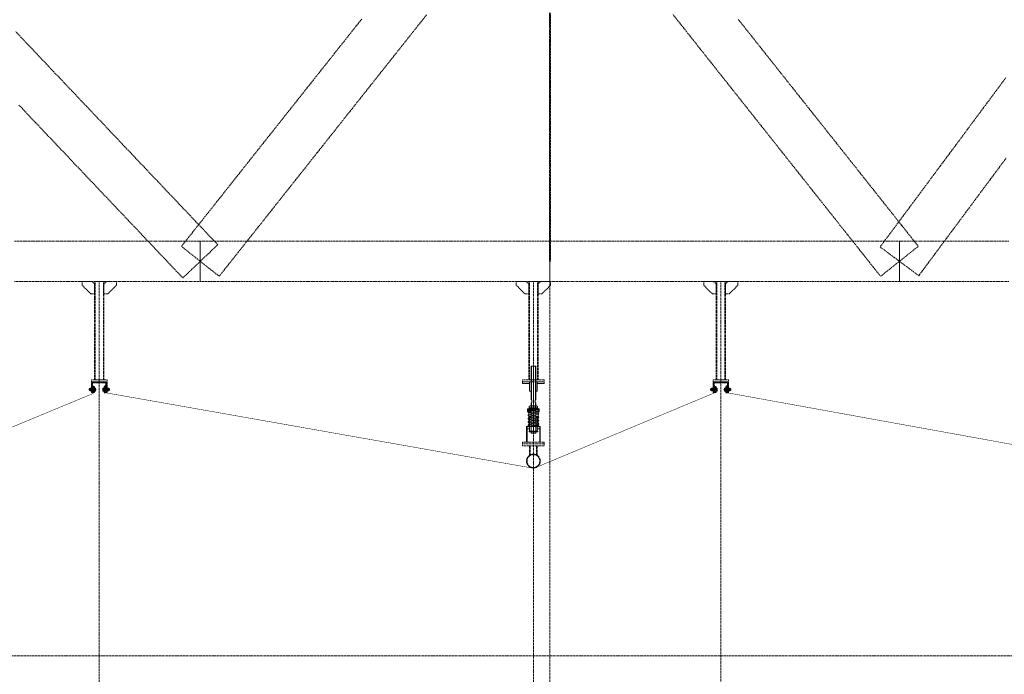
# Model space of a CAD drawing. Header units: millimetres. Extents: x -176817 to 571382, y -58489 to 156123.
# Tile 167 of 256: x 143998 to 150336, y -28065 to -23853. Entities that reach past the tile are written whole.
import ezdxf

# ---------------------------------------------------------------- set-up
doc = ezdxf.new("R2010")
doc.units = ezdxf.units.MM
doc.header["$LTSCALE"] = 0.2
for name, pattern in [('AM_ISO02W050', [7.5, 6, -1.5]), ('AM_ISO02W050x2', [3.75, 3, -0.75]), ('AM_ISO08W050', [18, 12, -1.5, 3, -1.5]), ('AM_ISO08W050x2', [9, 6, -0.75, 1.5, -0.75]), ('HIDDEN', [9.525, 6.35, -3.175])]:
    doc.linetypes.add(name, pattern=pattern)
doc.layers.get('Defpoints').update_dxf_attribs({"lineweight": 13})
for name, color, linetype, lineweight in [('-A Siatka', 30, 'Continuous', 35), ('-AAA Podkład', 252, 'Continuous', 13), ('-AAA Widok', 2, 'Continuous', 30), ('-AAA Wymiar', 1, 'Continuous', 18), ('AM_0N', 7, 'Continuous', 13), ('AM_3N', 6, 'AM_ISO02W050', 13), ('AM_4N', 3, 'Continuous', 13), ('AM_7N', 4, 'AM_ISO08W050', 13), ('AM_8', 1, 'Continuous', 13)]:
    doc.layers.add(name, color=color, linetype=linetype, lineweight=lineweight)
doc.styles.get("Standard").update_dxf_attribs({"font": 'arial.ttf'})
doc.dimstyles.new('STANDARD-100', dxfattribs={"dimscale": 100, "dimtxt": 2, "dimasz": 2, "dimexe": 0, "dimexo": 0, "dimgap": 0.6, "dimtad": 1, "dimdec": 0, "dimzin": 12, "dimdsep": 46, "dimtxsty": 'Standard', "dimcen": 1, "dimclrd": 256, "dimclre": 256, "dimclrt": 2, "dimadec": 0, "dimazin": 0, "dimtfac": 1, "dimtdec": 0, "dimtmove": 0, "dimatfit": 3, "dimfxl": 0, "dimtolj": 1, "dimtzin": 0, "dimarcsym": 0})

# ---------------------------------------------------------------- blocks, each defined once
blk = doc.blocks.new('*U1058')
at = {"layer": 'AM_0N'}
for p, q in [((5.7, -1), (-5.6, -1)), ((-5.6, -1), (-5.6, -1.6)), ((5.7, -1.6), (-5.6, -1.6)), ((-5.6, -1.6), (-2.4, -4.9)), ((-3, -6.3), (-2.4, -5.7)), ((3, -6.3), (-3, -6.3)), ((-3, -20.4), (-3, -6.3)), ((3, -20.4), (-3, -20.4)), ((-2.4, -21), (-3, -20.4)), ((2.4, -4.9), (-2.4, -4.9)), ((-2.4, -5.7), (-2.4, -4.9)), ((-2.4, -21), (2.4, -21)), ((5.7, -1.6), (2.4, -4.9)), ((2.4, -5.7), (2.4, -4.9)), ((3, -6.3), (2.4, -5.7)), ((2.4, -21), (3, -20.4)), ((3, -20.4), (3, -6.3)), ((5.7, -1.6), (5.7, -1))]:
    blk.add_line(p, q, dxfattribs=at)
at = {"layer": 'AM_3N', "linetype": 'AM_ISO02W050x2'}
for p, q in [((-3.4, -1), (0, -5.4)), ((-0.7, -4.4), (-0.7, -1)), ((0.7, -4.4), (-0.7, -4.4)), ((3.4, -1), (0, -5.4)), ((0.7, -4.4), (0.7, -1))]:
    blk.add_line(p, q, dxfattribs=at)
at = {"layer": 'AM_4N'}
for p, q in [((-2.4, -5.7), (-2.4, -6.3)), ((-2.4, -6.3), (-2.4, -21)), ((2.4, -5.7), (2.4, -6.3)), ((2.4, -6.3), (2.4, -21))]:
    blk.add_line(p, q, dxfattribs=at)
at = {"layer": 'AM_7N', "linetype": 'AM_ISO08W050x2'}
blk.add_line((0, 2), (0, -24), dxfattribs=at)
blk = doc.blocks.new('*U1059')
at = {"layer": 'AM_0N'}
for p, q in [((6, -12), (-6, -12)), ((-6, -12), (-6, -13.6)), ((-6, -13.6), (6, -13.6)), ((6, -13.6), (6, -12))]:
    blk.add_line(p, q, dxfattribs=at)
at = {"layer": 'AM_7N', "linetype": 'AM_ISO08W050x2'}
blk.add_line((0, -16.6), (0, -9), dxfattribs=at)
blk = doc.blocks.new('*U1060')
at = {"layer": 'AM_0N'}
for p, q in [((-5.8, -14.4), (-4.4, -13.6)), ((-5.8, -14.4), (-5.8, -18)), ((-5.8, -18), (-4.4, -18.8)), ((4.5, -13.6), (-4.4, -13.6)), ((4.5, -18.8), (-4.4, -18.8)), ((-2.9, -14.4), (-2.9, -18)), ((2.9, -14.4), (2.9, -18)), ((5.8, -14.4), (4.5, -13.6)), ((5.8, -18), (4.5, -18.8)), ((5.8, -14.4), (5.8, -18))]:
    blk.add_line(p, q, dxfattribs=at)
for centre, radius, start, end in [((-4.3, -16.5), 2.55, 55.56153, 115.56153), ((-4.3, -15.9), 2.55, 244.43847, 304.43847), ((0, -23.5), 9.54, 72.38303, 107.61697), ((0, -8.9), 9.54, 252.38303, 287.61697), ((4.3, -16.5), 2.55, 64.43847, 124.43847), ((4.3, -15.9), 2.55, 235.56153, 295.56153)]:
    blk.add_arc(centre, radius, start, end, dxfattribs=at)
at = {"layer": 'AM_7N', "linetype": 'AM_ISO08W050x2'}
blk.add_line((0, -10.6), (0, -21.8), dxfattribs=at)
blk = doc.blocks.new('okucie')
at = {"layer": 'AM_8'}
h = blk.add_hatch(dxfattribs=at)
h.set_pattern_fill('ANSI31', color=256, scale=0.5, style=0)
h.set_pattern_definition([(45, (-21727.3335, 85443.8012), (-1.122532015, 1.122532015), [])])
h.paths.add_polyline_path([(-3.5, -5), (-3.5, -3.8), (-6.3, -1), (-20, -1), (-20, -5)])
h.paths.add_polyline_path([(20, -5), (20, -1), (6.3, -1), (3.5, -3.8), (3.5, -5)])
h = blk.add_hatch(dxfattribs=at)
h.set_pattern_fill('ANSI31', color=256, scale=0.5, angle=90, style=0)
h.set_pattern_definition([(135, (-21776.6445, 85446.8), (-1.122532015, -1.122532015), [])])
h.paths.add_polyline_path([(-3.5, -8), (-20, -8), (-20, -12), (-3.5, -12)])
h.paths.add_polyline_path([(20, -8), (3.5, -8), (3.5, -12), (6, -12), (20, -12)])
at = {"layer": '-AAA Widok'}
for p, q in [((-3.5, -3.8, 0), (3.5, -3.8, 0)), ((-3.5, -12, 0), (-3.5, -8)), ((3.5, -12, 0), (3.5, -8))]:
    blk.add_line(p, q, dxfattribs=at)
for points in [[(-20, -5), (20, -5), (20, -1), (-20, -1)], [(-20, -12), (20, -12), (20, -8), (-20, -8)]]:
    blk.add_lwpolyline(points, close=True, dxfattribs=at)
at = {"layer": '-AAA Widok', "elevation": 0}
blk.add_lwpolyline([(-20, -5), (20, -5), (20, -1), (-20, -1)], close=True, dxfattribs=at)
for points in [[(-6.3, -1), (-3.5, -3.8), (-3.5, -5)], [(6.3, -1), (3.5, -3.8), (3.5, -5)]]:
    blk.add_lwpolyline(points, dxfattribs=at)
at = {"layer": '-AAA Wymiar'}
for p, q in [((-20, -8), (-20, -5)), ((20, -8), (20, -5))]:
    blk.add_line(p, q, dxfattribs=at)
at = {"layer": 'AM_0N'}
for name in ['*U1058', '*U1059', '*U1060']:
    blk.add_blockref(name, (0, 0), dxfattribs=at)
blk = doc.blocks.new('*U1065')
at = {"layer": 'AM_0N'}
for p, q in [((-33, 4.1), (-32.1, 5)), ((-33, 4.1), (-33, -4.1)), ((-2.5, 5), (-32.1, 5)), ((-32.1, 5), (-32.1, -5)), ((-2.5, 5), (-2.5, -5)), ((-2.5, 5), (-1.6, 4.6)), ((2, 4.6), (-1.6, 4.6)), ((2, 4.6), (2, 7.7)), ((2.6, 7.7), (2, 7.7)), ((2, -4.6), (2, 4.6)), ((7.6, 9.8), (2.6, 9.8)), ((2.6, 9.8), (2.6, 7.7)), ((2.6, 7.7), (2.6, -7.7)), ((7.6, 4.9), (2.6, 4.9)), ((7.6, 9.8), (8.4, 8.5)), ((8.4, -8.5), (8.4, 8.5)), ((-32.1, -5), (-33, -4.1)), ((-2.5, -5), (-32.1, -5)), ((-2.5, -5), (-1.6, -4.6)), ((2, -4.6), (-1.6, -4.6)), ((2, -7.7), (2, -4.6)), ((2.6, -7.7), (2, -7.7)), ((7.6, -4.9), (2.6, -4.9)), ((2.6, -7.7), (2.6, -9.8)), ((7.6, -9.8), (2.6, -9.8)), ((7.6, -9.8), (8.4, -8.5))]:
    blk.add_line(p, q, dxfattribs=at)
for centre, radius, start, end in [((4.1, 7.4), 4.34, 325.55313, 25.55313), ((-7.8, 0), 16.2, 342.38753, 17.61247), ((4.1, -7.4), 4.34, 334.44687, 34.44687)]:
    blk.add_arc(centre, radius, start, end, dxfattribs=at)
at = {"layer": 'AM_4N'}
for p, q in [((-2.5, 4.1), (-33, 4.1)), ((-2.5, 4.1), (-1.6, 4.6)), ((-2.5, -4.1), (-33, -4.1)), ((-2.5, -4.1), (-1.6, -4.6))]:
    blk.add_line(p, q, dxfattribs=at)
at = {"layer": 'AM_7N', "linetype": 'AM_ISO08W050x2'}
blk.add_line((11.4, 0), (-36, 0), dxfattribs=at)
blk = doc.blocks.new('*U1066')
at = {"layer": 'AM_0N'}
for p, q in [((-20, 10), (-20, -10)), ((-18, 10), (-20, 10)), ((-18, -10), (-18, 10)), ((-20, -10), (-18, -10))]:
    blk.add_line(p, q, dxfattribs=at)
at = {"layer": 'AM_7N', "linetype": 'AM_ISO08W050x2'}
blk.add_line((-15, 0), (-23, 0), dxfattribs=at)
blk = doc.blocks.new('*U1067')
at = {"layer": 'AM_0N'}
for p, q in [((-27.3, 9.2), (-28.4, 7.3)), ((-28.4, -7.3), (-28.4, 7.3)), ((-21.1, 9.2), (-27.3, 9.2)), ((-21.1, 4.6), (-27.3, 4.6)), ((-21.1, 9.2), (-20, 7.3)), ((-20, -7.3), (-20, 7.3)), ((-27.3, -9.2), (-28.4, -7.3)), ((-21.1, -4.6), (-27.3, -4.6)), ((-21.1, -9.2), (-27.3, -9.2)), ((-21.1, -9.2), (-20, -7.3))]:
    blk.add_line(p, q, dxfattribs=at)
for centre, radius, start, end in [((-23.9, 6.9), 4.08, 154.43847, 214.43847), ((-12.7, 0), 15.3, 162.38303, 197.61697), ((-24.5, 6.9), 4.08, 325.56153, 25.56153), ((-35.7, 0), 15.3, 342.38303, 17.61697), ((-23.9, -6.9), 4.08, 145.56153, 205.56153), ((-24.5, -6.9), 4.08, 334.43847, 34.43847)]:
    blk.add_arc(centre, radius, start, end, dxfattribs=at)
at = {"layer": 'AM_7N', "linetype": 'AM_ISO08W050x2'}
blk.add_line((-17, 0), (-31.4, 0), dxfattribs=at)
blk = doc.blocks.new('*U1068')
at = {"layer": 'AM_0N'}
for p, q in [((0, 10), (0, -10)), ((2, 10), (0, 10)), ((2, -10), (2, 10)), ((0, -10), (2, -10))]:
    blk.add_line(p, q, dxfattribs=at)
at = {"layer": 'AM_7N', "linetype": 'AM_ISO08W050x2'}
blk.add_line((5, 0), (-3, 0), dxfattribs=at)
blk = doc.blocks.new('Okucie+śruba')
at = {"layer": '-AAA Widok', "color": 42, "xscale": -1, "rotation": 90}
blk.add_blockref('okucie', (-12, 0), dxfattribs=at)
at = {"layer": 'AM_0N', "color": 42}
for name in ['*U1065', '*U1067', '*U1066', '*U1068']:
    blk.add_blockref(name, (0, 0), dxfattribs=at)
blk = doc.blocks.new('Profil rev.B')
at = {"layer": '-A Siatka', "linetype": 'HIDDEN', "const_width": 3, "elevation": 0}
for points in [[(1439, 1112.9), (1439, 1059.1), (3539.7, 577.6, 0.125183), (3555.4, 578.4), (4714.1, 1058.5), (4714.1, 1112.9)], [(4789.1, 1112.9), (4789.1, 1062.9), (7541, 577.3, 0.143564), (7555.3, 578.9), (8714.1, 1062.9), (8714.1, 1112.9)]]:
    blk.add_lwpolyline(points, format="xyb", dxfattribs=at)
blk.add_lwpolyline([(11523.4, 567.4), (11523.4, 567.4), (8789.1, 1062.9), (8789.1, 1062.9), (8789.1, 1112.9)], dxfattribs=at)
at = {"layer": '-AAA Wymiar'}
for p in [(4719.6, 1082.9, 0), (8719.6, 1082.9, 0)]:
    blk.add_blockref('Okucie+śruba', p, dxfattribs=at)
at = {"layer": '-AAA Wymiar', "xscale": -1}
for p in [(4783.6, 1082.9, 0), (8783.6, 1082.9, 0)]:
    blk.add_blockref('Okucie+śruba', p, dxfattribs=at)
blk = doc.blocks.new('*D890')
at = {"layer": '-AAA Podkład', "linetype": 'HIDDEN', "lineweight": -2, "ltscale": 5, "transparency": 16777216}
for p, q in [((9450, -43841.2), (9450, -46507.2)), ((12225, -44328.5), (12225, -46507.2)), ((12025, -46507.2), (9650, -46507.2))]:
    blk.add_line(p, q, dxfattribs=at)
at = {"layer": '-AAA Podkład', "linetype": 'HIDDEN', "ltscale": 5, "transparency": 16777216}
for points in [[(9650, -46473.9), (9650, -46540.5), (9450, -46507.2)], [(12025, -46473.9), (12025, -46540.5), (12225, -46507.2)]]:
    blk.add_solid(points, dxfattribs=at)
at = {"layer": 'Defpoints', "color": 0, "linetype": 'HIDDEN', "ltscale": 5, "transparency": 16777216}
for p in [(9450, -43841.2, 0), (12225, -44328.5, 0), (9450, -46507.2)]:
    blk.add_point(p, dxfattribs=at)
at = {"layer": '-AAA Podkład', "color": 2, "linetype": 'HIDDEN', "ltscale": 5, "transparency": 16777216, "insert": (10837.5, -46345.1), "char_height": 200, "attachment_point": 5}
blk.add_mtext('\\A1;2775', dxfattribs=at)
blk = doc.blocks.new('*D891')
at = {"layer": '-AAA Podkład', "linetype": 'HIDDEN', "lineweight": -2, "ltscale": 5, "transparency": 16777216}
for p, q in [((9450, -43841.2), (9450, -46507.2)), ((8244, -44409.3), (8244, -46507.2)), ((9250, -46507.2), (8444, -46507.2))]:
    blk.add_line(p, q, dxfattribs=at)
at = {"layer": '-AAA Podkład', "linetype": 'HIDDEN', "ltscale": 5, "transparency": 16777216}
for points in [[(8444, -46473.9), (8444, -46540.5), (8244, -46507.2)], [(9250, -46473.9), (9250, -46540.5), (9450, -46507.2)]]:
    blk.add_solid(points, dxfattribs=at)
at = {"layer": 'Defpoints', "color": 0, "linetype": 'HIDDEN', "ltscale": 5, "transparency": 16777216}
for p in [(9450, -43841.2, 0), (8244, -44409.3), (8244, -46507.2)]:
    blk.add_point(p, dxfattribs=at)
at = {"layer": '-AAA Podkład', "color": 2, "linetype": 'HIDDEN', "ltscale": 5, "transparency": 16777216, "insert": (8847, -46345.1), "char_height": 200, "attachment_point": 5}
blk.add_mtext('\\A1;1206', dxfattribs=at)
blk = doc.blocks.new('*D892')
at = {"layer": '-AAA Podkład', "linetype": 'HIDDEN', "lineweight": -2, "ltscale": 5, "transparency": 16777216}
for p, q in [((5450, -43856.9), (5450, -46507.2)), ((8244, -44409.3), (8244, -46507.2)), ((8044, -46507.2), (5650, -46507.2))]:
    blk.add_line(p, q, dxfattribs=at)
at = {"layer": '-AAA Podkład', "linetype": 'HIDDEN', "ltscale": 5, "transparency": 16777216}
for points in [[(5650, -46473.9), (5650, -46540.5), (5450, -46507.2)], [(8044, -46473.9), (8044, -46540.5), (8244, -46507.2)]]:
    blk.add_solid(points, dxfattribs=at)
at = {"layer": 'Defpoints', "color": 0, "linetype": 'HIDDEN', "ltscale": 5, "transparency": 16777216}
for p in [(5450, -43856.9, 0), (8244, -44409.3), (5450, -46507.2)]:
    blk.add_point(p, dxfattribs=at)
at = {"layer": '-AAA Podkład', "color": 2, "linetype": 'HIDDEN', "ltscale": 5, "transparency": 16777216, "insert": (6847, -46345.1), "char_height": 200, "attachment_point": 5}
blk.add_mtext('\\A1;2794', dxfattribs=at)
blk = doc.blocks.new('*D893')
at = {"layer": '-AAA Podkład', "linetype": 'HIDDEN', "lineweight": -2, "ltscale": 5, "transparency": 16777216}
for p, q in [((5450, -43856.9), (5450, -46507.2)), ((4244, -44409.3), (4244, -46507.2)), ((5250, -46507.2), (4444, -46507.2))]:
    blk.add_line(p, q, dxfattribs=at)
at = {"layer": '-AAA Podkład', "linetype": 'HIDDEN', "ltscale": 5, "transparency": 16777216}
for points in [[(4444, -46473.9), (4444, -46540.5), (4244, -46507.2)], [(5250, -46473.9), (5250, -46540.5), (5450, -46507.2)]]:
    blk.add_solid(points, dxfattribs=at)
at = {"layer": 'Defpoints', "color": 0, "linetype": 'HIDDEN', "ltscale": 5, "transparency": 16777216}
for p in [(5450, -43856.9, 0), (4244, -44409.3), (4244, -46507.2)]:
    blk.add_point(p, dxfattribs=at)
at = {"layer": '-AAA Podkład', "color": 2, "linetype": 'HIDDEN', "ltscale": 5, "transparency": 16777216, "insert": (4847, -46345.1), "char_height": 200, "attachment_point": 5}
blk.add_mtext('\\A1;1206', dxfattribs=at)
blk = doc.blocks.new('*U1083')
at = {"layer": 'AM_0N'}
for p, q in [((-28, 230.6), (28, 230.6)), ((-28, 226.6), (-28, 230.6)), ((28, 226.6), (-28, 226.6)), ((28, 230.6), (28, 226.6))]:
    blk.add_line(p, q, dxfattribs=at)
at = {"layer": 'AM_7N', "linetype": 'AM_ISO08W050x2'}
blk.add_line((0, 233.6), (0, 223.6), dxfattribs=at)
blk = doc.blocks.new('*U1084')
at = {"layer": 'AM_0N'}
for p, q in [((33.8, 222.6), (-33, 222.6)), ((29.3, 219.8), (-30.7, 209)), ((-30.7, 201.1), (7.4, 194.3)), ((29.3, 198.2), (-30.7, 187.4)), ((-2.7, 214.1), (-30.3, 215.9)), ((-29.7, 215.9), (30.3, 219.9)), ((-29.3, 201.1), (30.7, 211.9)), ((-29.3, 179.5), (30.7, 190.3)), ((30.7, 198.2), (-7.4, 205.1)), ((30, 219.9), (30.3, 219.9)), ((-30.7, 179.5), (7.4, 172.7)), ((29.3, 176.6), (-30.7, 165.8)), ((-30.7, 157.9), (7.4, 151.1)), ((29.3, 155), (-30.7, 144.2)), ((-30.7, 136.3), (7.4, 129.5)), ((29.3, 133.4), (-30.7, 122.6)), ((-29.3, 157.9), (30.7, 168.7)), ((-29.3, 136.3), (30.7, 147.1)), ((30.7, 176.6), (-7.4, 183.5)), ((30.7, 155), (-7.4, 161.9)), ((30.7, 133.4), (-7.4, 140.3)), ((-33.8, 112), (33, 112)), ((29.7, 118.7), (-30.3, 114.7)), ((-30, 114.7), (-30.3, 114.7)), ((-29.3, 114.7), (30.7, 125.5)), ((2.7, 120.5), (30.3, 118.7))]:
    blk.add_line(p, q, dxfattribs=at)
for centre, start, end in [((-30, 219.9), 138.01806, 273.82255), ((-30, 205.1), 100.20335, 280.20335), ((30, 215.9), 280.20335, 100.20335), ((30, 194.3), 280.20335, 100.20335), ((30, 223.9), 273.82255, 340.52878), ((-30, 183.5), 100.20335, 280.20335), ((-30, 161.9), 100.20335, 280.20335), ((-30, 140.3), 100.20335, 280.20335), ((30, 172.7), 280.20335, 100.20335), ((30, 151.1), 280.20335, 100.20335), ((30, 129.5), 280.20335, 100.20335), ((-30, 118.7), 100.20335, 280.20335), ((-30, 110.7), 93.82255, 160.52878), ((30, 114.7), 318.01806, 93.82255)]:
    blk.add_arc(centre, 4, start, end, dxfattribs=at)
at = {"layer": 'AM_7N', "linetype": 'AM_ISO08W050x2'}
for p, q in [((-30, 109), (-30, 225.6)), ((0, 109), (0, 225.6)), ((30, 109), (30, 225.6))]:
    blk.add_line(p, q, dxfattribs=at)
blk = doc.blocks.new('*U1085')
at = {"layer": 'AM_0N'}
for p, q in [((-28, 82), (28, 82)), ((-28, 78), (-28, 82)), ((28, 78), (-28, 78)), ((28, 82), (28, 78))]:
    blk.add_line(p, q, dxfattribs=at)
at = {"layer": 'AM_7N', "linetype": 'AM_ISO08W050x2'}
blk.add_line((0, 85), (0, 75), dxfattribs=at)
blk = doc.blocks.new('*U1086')
at = {"layer": 'AM_0N'}
for p, q in [((-26.6, 242.6), (-21.4, 245.6)), ((-26.6, 242.6), (-26.6, 233.6)), ((-26.6, 233.6), (-21.4, 230.6)), ((21.3, 245.6), (-21.4, 245.6)), ((21.3, 230.6), (-21.4, 230.6)), ((-13.3, 242.6), (-13.3, 233.6)), ((13.3, 242.6), (13.3, 233.6)), ((26.6, 242.6), (21.3, 245.6)), ((26.6, 233.6), (21.3, 230.6)), ((26.6, 242.6), (26.6, 233.6))]:
    blk.add_line(p, q, dxfattribs=at)
for centre, radius, start, end in [((-19.9, 232.9), 11.7, 55.56153, 115.56153), ((-19.9, 243.3), 11.7, 244.43847, 304.43847), ((0, 200.7), 43.9, 72.38303, 107.61697), ((0, 275.4), 43.9, 252.38303, 287.61697), ((19.9, 232.9), 11.7, 64.43847, 124.43847), ((19.9, 243.3), 11.7, 235.56153, 295.56153)]:
    blk.add_arc(centre, radius, start, end, dxfattribs=at)
at = {"layer": 'AM_7N', "linetype": 'AM_ISO08W050x2'}
blk.add_line((0, 248.6), (0, 227.6), dxfattribs=at)
blk = doc.blocks.new('A$C09B41FFC')
at = {"layer": '-AAA Podkład', "color": 7}
for p, q in [((-13, 500), (-13, 284.6)), ((0, 500), (0, 70)), ((13, 500), (13, 284.6)), ((-13, 264.6), (-13, 214.6)), ((13, 264.6), (13, 214.6)), ((-16, 222.6), (-16, 226.6)), ((-15, 222.6), (15, 222.6)), ((-15, 214.6), (15, 214.6)), ((16, 222.6), (16, 226.6)), ((-16.2, 172.6), (-15, 172.6)), ((-15.2, 171.6), (-15, 171.6)), ((15, 172.6), (16.2, 172.6)), ((15, 171.6), (15.2, 171.6)), ((-16.2, 82), (-15, 82)), ((-16.2, 82), (-15, 82)), ((-15.2, 83), (-15, 83)), ((16.2, 82, 0), (15, 82, 0)), ((21.2, 82), (20, 82))]:
    blk.add_line(p, q, dxfattribs=at)
for points in [[(15, 284.6), (15, 498), (13, 500), (-13, 500), (-15, 498), (-15, 284.6)], [(-15, 264.6), (-10.5, 264.6), (-10.5, 284.6), (-15, 284.6)], [(-15, 264.6), (-15, 72), (-13, 70), (13, 70), (15, 72), (15, 264.6)], [(15, 264.6), (10.5, 264.6), (10.5, 284.6), (15, 284.6)], [(-15, 226.6), (-38.1, 226.6), (-38.1, 222.6), (-15, 222.6)], [(-15, 222.6), (-38.1, 222.6), (-38.1, 207.6), (-15, 207.6)], [(15, 226.6), (38.1, 226.6), (38.1, 222.6), (15, 222.6)], [(15, 222.6), (38.1, 222.6), (38.1, 207.6), (15, 207.6)], [(-25, 112), (-41.2, 112), (-41.2, 98), (-25, 98)], [(25, 98), (41.3, 98), (41.3, 112), (25, 112)]]:
    blk.add_lwpolyline(points, dxfattribs=at)
at = {"layer": '-AAA Podkład', "color": 7, "elevation": 0}
for points in [[(-25, 400), (-70, 400), (-70, 388), (-25, 388)], [(25, 388), (70, 388), (70, 400), (25, 400)], [(-44.4, 12), (-44.4, 112), (-41.2, 112), (-41.2, 12)], [(44.5, 12), (44.5, 112), (41.3, 112), (41.3, 12)]]:
    blk.add_lwpolyline(points, dxfattribs=at)
for points in [[(-25, 340), (-25, 400), (-14.2, 400), (-13.2, 399), (-13.2, 341), (-14.2, 340)], [(25, 340), (25, 400), (14.2, 400), (13.2, 399), (13.2, 341), (14.2, 340)]]:
    blk.add_lwpolyline(points, close=True, dxfattribs=at)
at = {"layer": '-AAA Podkład', "color": 7}
for points in [[(-38.1, 207.6), (-35.2, 207.6), (-35.2, 222.6), (-38.1, 222.6)], [(38.1, 207.6), (35.2, 207.6), (35.2, 222.6), (38.1, 222.6)], [(-25, 172.6), (-25, 82), (-16.2, 82), (-15.2, 83), (-15.2, 171.6), (-16.2, 172.6)], [(25, 172.6), (25, 82), (16.2, 82), (15.2, 83), (15.2, 171.6), (16.2, 172.6)]]:
    blk.add_lwpolyline(points, close=True, dxfattribs=at)
blk.add_circle((-30, 118.7), 4, dxfattribs=at)
for points in [[(-25, 112), (-25, 113), (-26, 112)], [(25, 112), (25, 113), (26, 112)]]:
    blk.add_solid(points, dxfattribs=at)
for name in ['*U1084', '*U1083', '*U1086', '*U1085']:
    blk.add_blockref(name, (0, 0), dxfattribs=at)
blk = doc.blocks.new('Podkład rev.B')
at = {"layer": '-AAA Podkład', "linetype": 'HIDDEN', "ltscale": 5}
h = blk.add_hatch(dxfattribs=at)
h.set_pattern_fill('ANSI32', color=256)
h.set_pattern_definition([(45, (-45909.764, -48412.105), (-6.7351921, 6.7351921), []), (45, (-45905.274, -48412.105), (-6.7351921, 6.7351921), [])])
h.paths.add_polyline_path([(5400, -43866), (5450, -43866), (5450, -43867.9, -0.414214), (5444.9, -43873), (5407, -43873), (5407, -43930.9, -0.414214), (5401.9, -43936), (5400, -43936)])
h.paths.add_polyline_path([(5450, -43867.9), (5450, -43866), (5500, -43866), (5500, -43936), (5498.1, -43936, -0.414214), (5493, -43930.9), (5493, -43873), (5455.1, -43873, -0.414214)])
h = blk.add_hatch(dxfattribs=at)
h.set_pattern_fill('ANSI32', color=256)
h.set_pattern_definition([(45, (-41909.764, -48412.105), (-6.7351921, 6.7351921), []), (45, (-41905.274, -48412.105), (-6.7351921, 6.7351921), [])])
h.paths.add_polyline_path([(9400, -43866), (9450, -43866), (9450, -43867.9, -0.414214), (9444.9, -43873), (9407, -43873), (9407, -43930.9, -0.414214), (9401.9, -43936), (9400, -43936)])
h.paths.add_polyline_path([(9450, -43867.9), (9450, -43866), (9500, -43866), (9500, -43936), (9498.1, -43936, -0.414214), (9493, -43930.9), (9493, -43873), (9455.1, -43873, -0.414214)])
for p, q in [((8350, 2544.3, 0), (8350, -48454.9, 0)), ((5450, -43221, 0), (5450, -43854, 0)), ((8244, -43221, 0), (8244, -43854, 0)), ((9450, -43221, 0), (9450, -43854, 0)), ((8244, -44420.4, 0), (8244, -44166)), ((8219.9, -44338.7, 0), (8219.9, -44278, 0)), ((8223.9, -44336.4, 0), (8223.9, -44278, 0)), ((8264.2, -44336.4, 0), (8264.2, -44278, 0)), ((8268.2, -44338.7, 0), (8268.2, -44278, 0))]:
    blk.add_line(p, q, dxfattribs=at)
at = {"layer": '-AAA Podkład', "linetype": 'HIDDEN', "ltscale": 5, "elevation": 0}
for points in [[(36922.7, -38239.2), (-1301.7, -38239.2), (-1301.7, -45629.3), (36922.7, -45629.3)], [(5420, -43301), (5396, -43301), (5340, -43245), (5340, -43221), (5404, -43221), (5420, -43237)], [(5480, -43854), (5420, -43854), (5420, -43221), (5480, -43221)], [(5480, -43301), (5504, -43301), (5560, -43245), (5560, -43221), (5496, -43221), (5480, -43237)], [(8214, -43301), (8190, -43301), (8134, -43245), (8134, -43221), (8198, -43221), (8214, -43237)], [(8274, -43854), (8214, -43854), (8214, -43221), (8274, -43221)], [(8274, -43301), (8298, -43301), (8354, -43245), (8354, -43221), (8290, -43221), (8274, -43237)], [(9420, -43301), (9396, -43301), (9340, -43245), (9340, -43221), (9404, -43221), (9420, -43237)], [(9480, -43854), (9420, -43854), (9420, -43221), (9480, -43221)], [(9480, -43301), (9504, -43301), (9560, -43245), (9560, -43221), (9496, -43221), (9480, -43237)], [(5500, -43866), (5400, -43866), (5400, -43854), (5500, -43854)], [(8314, -43866), (8174, -43866), (8174, -43854), (8314, -43854)], [(9500, -43866), (9400, -43866), (9400, -43854), (9500, -43854)], [(8314, -44254), (8174, -44254), (8174, -44266), (8314, -44266)], [(8314, -44278), (8174, -44278), (8174, -44266), (8314, -44266)]]:
    blk.add_lwpolyline(points, close=True, dxfattribs=at)
at = {"layer": '-AAA Podkład', "linetype": 'HIDDEN', "ltscale": 5}
for points in [[(11284.2, -41910.6), (11249, -41957.9), (11213.9, -42005.2), (11178.7, -42052.5), (11143.6, -42099.8), (11108.4, -42147.1), (11073.3, -42194.4), (11038.1, -42241.7), (11002.9, -42289), (10967.8, -42336.3), (10932.6, -42383.6), (10897.5, -42430.9), (10862.3, -42478.2), (10827.2, -42525.5), (10792, -42572.8), (10756.9, -42620.1), (10721.7, -42667.4), (10686.5, -42714.7), (10651.4, -42762), (10616.2, -42809.3), (10581.1, -42856.6), (10545.9, -42903.9), (10510.8, -42951.2), (10475.6, -42998.5), (10537.8, -43044.7), (10600, -43091), (10662.2, -43137.2), (10724.4, -43183.4), (10759.6, -43136.1), (10794.7, -43088.8), (10829.9, -43041.5), (10865, -42994.2), (10900.2, -42946.9), (10935.3, -42899.6), (10970.5, -42852.3), (11005.6, -42805), (11040.8, -42757.7), (11076, -42710.4), (11111.1, -42663.1), (11146.3, -42615.8), (11181.4, -42568.5), (11216.6, -42521.3), (11251.7, -42474), (11286.9, -42426.7)], [(7138.7, -41532.5), (7103.6, -41576.8), (7068.4, -41621.1), (7033.3, -41665.4), (6998.1, -41709.7), (6963, -41754), (6927.8, -41798.4), (6892.6, -41842.7), (6857.5, -41887), (6822.3, -41931.3), (6787.2, -41975.6), (6752, -42019.9), (6716.9, -42064.2), (6681.7, -42108.5), (6646.5, -42152.8), (6611.4, -42197.1), (6576.2, -42241.4), (6541.1, -42285.7), (6505.9, -42330), (6470.8, -42374.3), (6435.6, -42418.6), (6400.5, -42462.9), (6365.3, -42507.3), (6330.1, -42551.6), (6295, -42595.9), (6259.8, -42640.2), (6224.7, -42684.5), (6189.5, -42728.8), (6154.4, -42773.1), (6119.2, -42817.4), (6084, -42861.7), (6048.9, -42906), (6013.7, -42950.3), (5978.6, -42994.6), (6039.3, -43042.8), (6100, -43091), (6160.7, -43139.1), (6221.4, -43187.3), (6256.6, -43143), (6291.7, -43098.7), (6326.9, -43054.4), (6362, -43010.1), (6397.2, -42965.8), (6432.4, -42921.5), (6467.5, -42877.2), (6502.7, -42832.9), (6537.8, -42788.6), (6573, -42744.2), (6608.1, -42699.9), (6643.3, -42655.6), (6678.5, -42611.3), (6713.6, -42567), (6748.8, -42522.7), (6783.9, -42478.4), (6819.1, -42434.1), (6854.2, -42389.8), (6889.4, -42345.5), (6924.5, -42301.2), (6959.7, -42256.9), (6994.9, -42212.6), (7030, -42168.3), (7065.2, -42124), (7100.3, -42079.7), (7135.5, -42035.3), (7170.6, -41991), (7205.8, -41946.7), (7241, -41902.4), (7276.1, -41858.1), (7311.3, -41813.8), (7346.4, -41769.5), (7381.6, -41725.2), (7416.7, -41680.9), (7451.9, -41636.6), (7487, -41592.3), (7522.2, -41548), (7557.4, -41503.7)], [(10478.6, -43187.3), (10539.3, -43139.1), (10600, -43091), (10660.7, -43042.8), (10721.4, -42994.6), (10686.3, -42950.3), (10651.1, -42906), (10616, -42861.7), (10580.8, -42817.4), (10545.6, -42773.1), (10510.5, -42728.8), (10475.3, -42684.5), (10440.2, -42640.2), (10405, -42595.9), (10369.9, -42551.6), (10334.7, -42507.3), (10299.5, -42462.9), (10264.4, -42418.6), (10229.2, -42374.3), (10194.1, -42330), (10158.9, -42285.7), (10123.8, -42241.4), (10088.6, -42197.1), (10053.5, -42152.8), (10018.3, -42108.5), (9983.1, -42064.2), (9948, -42019.9), (9912.8, -41975.6), (9877.7, -41931.3), (9842.5, -41887), (9807.4, -41842.7), (9772.2, -41798.4), (9737, -41754), (9701.9, -41709.7), (9666.7, -41665.4), (9631.6, -41621.1), (9596.4, -41576.8), (9561.3, -41532.5)], [(9142.6, -41503.7), (9177.8, -41548), (9213, -41592.3), (9248.1, -41636.6), (9283.3, -41680.9), (9318.4, -41725.2), (9353.6, -41769.5), (9388.7, -41813.8), (9423.9, -41858.1), (9459, -41902.4), (9494.2, -41946.7), (9529.4, -41991), (9564.5, -42035.3), (9599.7, -42079.7), (9634.8, -42124), (9670, -42168.3), (9705.1, -42212.6), (9740.3, -42256.9), (9775.5, -42301.2), (9810.6, -42345.5), (9845.8, -42389.8), (9880.9, -42434.1), (9916.1, -42478.4), (9951.2, -42522.7), (9986.4, -42567), (10021.5, -42611.3), (10056.7, -42655.6), (10091.9, -42699.9), (10127, -42744.2), (10162.2, -42788.6), (10197.3, -42832.9), (10232.5, -42877.2), (10267.6, -42921.5), (10302.8, -42965.8), (10338, -43010.1), (10373.1, -43054.4), (10408.3, -43098.7), (10443.4, -43143), (10478.6, -43187.3)], [(8347, -41495.9), (8347, -41584.6), (8347, -41673.2), (8347, -41761.8), (8347, -41850.4), (8347, -41939), (8347, -42027.6), (8347, -42116.2), (8347, -42204.8), (8347, -42293.5), (8347, -42382.1), (8347, -42470.7), (8347, -42559.3), (8347, -42647.9), (8347, -42736.5), (8347, -42825.1), (8347, -42913.7), (8347, -43002.4), (8347, -43091), (8353, -43091), (8353, -43002.4), (8353, -42913.7), (8353, -42825.1), (8353, -42736.5), (8353, -42647.9), (8353, -42559.3), (8353, -42470.7), (8353, -42382.1), (8353, -42293.5), (8353, -42204.8), (8353, -42116.2), (8353, -42027.6), (8353, -41939), (8353, -41850.4), (8353, -41761.8), (8353, -41673.2), (8353, -41584.6), (8353, -41495.9)], [(5987.5, -43197.6), (6043.8, -43144.3), (6100, -43091), (6156.2, -43037.6), (6212.5, -42984.3), (6177.3, -42947.2), (6142.1, -42910.2), (6107, -42873.1), (6071.8, -42836.1), (6036.7, -42799), (6001.5, -42761.9), (5966.4, -42724.9), (5931.2, -42687.8), (5896, -42650.8), (5860.9, -42613.7), (5825.7, -42576.6), (5790.6, -42539.6), (5755.4, -42502.5), (5720.3, -42465.5), (5685.1, -42428.4), (5650, -42391.3), (5614.8, -42354.3), (5579.6, -42317.2), (5544.5, -42280.2), (5509.3, -42243.1), (5474.2, -42206), (5439, -42169), (5403.9, -42131.9), (5368.7, -42094.9), (5333.5, -42057.8), (5298.4, -42020.7), (5263.2, -41983.7), (5228.1, -41946.6), (5192.9, -41909.6), (5157.8, -41872.5), (5122.6, -41835.4), (5087.5, -41798.4), (5052.3, -41761.3), (5017.1, -41724.3), (4982, -41687.2), (4946.8, -41650.2), (4911.7, -41613.1)], [(4932.9, -42085.9), (4968, -42122.9), (5003.2, -42160), (5038.3, -42197), (5073.5, -42234.1), (5108.6, -42271.2), (5143.8, -42308.2), (5179, -42345.3), (5214.1, -42382.3), (5249.3, -42419.4), (5284.4, -42456.5), (5319.6, -42493.5), (5354.7, -42530.6), (5389.9, -42567.6), (5425, -42604.7), (5460.2, -42641.8), (5495.4, -42678.8), (5530.5, -42715.9), (5565.7, -42752.9), (5600.8, -42790), (5636, -42827), (5671.1, -42864.1), (5706.3, -42901.2), (5741.5, -42938.2), (5776.6, -42975.3), (5811.8, -43012.3), (5846.9, -43049.4), (5882.1, -43086.5), (5917.2, -43123.5), (5952.4, -43160.6), (5987.5, -43197.6)], [(6100, -43221), (6100, -43156), (6100, -43091), (6100, -43026), (6100, -42961), (6029.7, -42961), (5959.4, -42961), (5889.1, -42961), (5818.8, -42961), (5748.4, -42961), (5678.1, -42961), (5607.8, -42961), (5537.5, -42961), (5467.2, -42961), (5396.9, -42961), (5326.6, -42961), (5256.3, -42961), (5185.9, -42961), (5115.6, -42961), (5045.3, -42961), (4975, -42961), (4904.7, -42961)], [(4904.7, -43221), (4975, -43221), (5045.3, -43221), (5115.6, -43221), (5185.9, -43221), (5256.3, -43221), (5326.6, -43221), (5396.9, -43221), (5467.2, -43221), (5537.5, -43221), (5607.8, -43221), (5678.1, -43221), (5748.4, -43221), (5818.8, -43221), (5889.1, -43221), (5959.4, -43221), (6029.7, -43221), (6100, -43221)], [(8350, -43221), (8350, -43156), (8350, -43091), (8350, -43026), (8350, -42961), (8279.7, -42961), (8209.4, -42961), (8139.1, -42961), (8068.8, -42961), (7998.4, -42961), (7928.1, -42961), (7857.8, -42961), (7787.5, -42961), (7717.2, -42961), (7646.9, -42961), (7576.6, -42961), (7506.3, -42961), (7435.9, -42961), (7365.6, -42961), (7295.3, -42961), (7225, -42961), (7154.7, -42961), (7084.4, -42961), (7014.1, -42961), (6943.8, -42961), (6873.4, -42961), (6803.1, -42961), (6732.8, -42961), (6662.5, -42961), (6592.2, -42961), (6521.9, -42961), (6451.6, -42961), (6381.3, -42961), (6310.9, -42961), (6240.6, -42961), (6170.3, -42961), (6100, -42961), (6100, -43026), (6100, -43091), (6100, -43156), (6100, -43221), (6170.3, -43221), (6240.6, -43221), (6310.9, -43221), (6381.3, -43221), (6451.6, -43221), (6521.9, -43221), (6592.2, -43221), (6662.5, -43221), (6732.8, -43221), (6803.1, -43221), (6873.4, -43221), (6943.8, -43221), (7014.1, -43221), (7084.4, -43221), (7154.7, -43221), (7225, -43221), (7295.3, -43221), (7365.6, -43221), (7435.9, -43221), (7506.3, -43221), (7576.6, -43221), (7646.9, -43221), (7717.2, -43221), (7787.5, -43221), (7857.8, -43221), (7928.1, -43221), (7998.4, -43221), (8068.8, -43221), (8139.1, -43221), (8209.4, -43221), (8279.7, -43221), (8350, -43221)], [(10600, -43221), (10600, -43156), (10600, -43091), (10600, -43026), (10600, -42961), (10529.7, -42961), (10459.4, -42961), (10389.1, -42961), (10318.8, -42961), (10248.4, -42961), (10178.1, -42961), (10107.8, -42961), (10037.5, -42961), (9967.2, -42961), (9896.9, -42961), (9826.6, -42961), (9756.3, -42961), (9685.9, -42961), (9615.6, -42961), (9545.3, -42961), (9475, -42961), (9404.7, -42961), (9334.4, -42961), (9264.1, -42961), (9193.8, -42961), (9123.4, -42961), (9053.1, -42961), (8982.8, -42961), (8912.5, -42961), (8842.2, -42961), (8771.9, -42961), (8701.6, -42961), (8631.3, -42961), (8560.9, -42961), (8490.6, -42961), (8420.3, -42961), (8350, -42961), (8350, -43026), (8350, -43091), (8350, -43156), (8350, -43221), (8420.3, -43221), (8490.6, -43221), (8560.9, -43221), (8631.3, -43221), (8701.6, -43221), (8771.9, -43221), (8842.2, -43221), (8912.5, -43221), (8982.8, -43221), (9053.1, -43221), (9123.4, -43221), (9193.8, -43221), (9264.1, -43221), (9334.4, -43221), (9404.7, -43221), (9475, -43221), (9545.3, -43221), (9615.6, -43221), (9685.9, -43221), (9756.3, -43221), (9826.6, -43221), (9896.9, -43221), (9967.2, -43221), (10037.5, -43221), (10107.8, -43221), (10178.1, -43221), (10248.4, -43221), (10318.8, -43221), (10389.1, -43221), (10459.4, -43221), (10529.7, -43221), (10600, -43221)], [(11303.1, -42961), (11232.8, -42961), (11162.5, -42961), (11092.2, -42961), (11021.9, -42961), (10951.6, -42961), (10881.3, -42961), (10810.9, -42961), (10740.6, -42961), (10670.3, -42961), (10600, -42961), (10600, -43026), (10600, -43091), (10600, -43156), (10600, -43221), (10670.3, -43221), (10740.6, -43221), (10810.9, -43221), (10881.3, -43221), (10951.6, -43221), (11021.9, -43221), (11092.2, -43221), (11162.5, -43221), (11232.8, -43221), (11303.1, -43221)]]:
    blk.add_lwpolyline(points, dxfattribs=at)
at = {"layer": '-AAA Podkład', "linetype": 'HIDDEN', "ltscale": 5, "elevation": 0}
for points in [[(5424, -43854), (5424, -43221)], [(5476, -43221), (5476, -43854)], [(8218, -43854), (8218, -43221)], [(8270, -43221), (8270, -43854)], [(9424, -43854), (9424, -43221)], [(9476, -43221), (9476, -43854)]]:
    blk.add_lwpolyline(points, dxfattribs=at)
for points in [[(5400, -43866), (5450, -43866), (5450, -43867.9, -0.414214), (5444.9, -43873), (5407, -43873), (5407, -43930.9, -0.414214), (5401.9, -43936), (5400, -43936)], [(5450, -43867.9), (5450, -43866), (5500, -43866), (5500, -43936), (5498.1, -43936, -0.414214), (5493, -43930.9), (5493, -43873), (5455.1, -43873, -0.414214)], [(9400, -43866), (9450, -43866), (9450, -43867.9, -0.414214), (9444.9, -43873), (9407, -43873), (9407, -43930.9, -0.414214), (9401.9, -43936), (9400, -43936)], [(9450, -43867.9), (9450, -43866), (9500, -43866), (9500, -43936), (9498.1, -43936, -0.414214), (9493, -43930.9), (9493, -43873), (9455.1, -43873, -0.414214)]]:
    blk.add_lwpolyline(points, format="xyb", close=True, dxfattribs=at)
at = {"layer": '-AAA Podkład', "linetype": 'HIDDEN', "ltscale": 5}
for radius in [44.5, 41.2]:
    blk.add_circle((8244, -44376, 0), radius, dxfattribs=at)
blk.add_blockref('A$C09B41FFC', (8244, -44266, 0), dxfattribs=at)
for base, p1, p2, picture, middle in [((8244, -46507.2, 0), (9450, -43841.2, 0), (8244, -44409.3, 0), '*D891', (8847, -46345.1, 0)), ((9450, -46507.2, 0), (12225, -44328.5, 0), (9450, -43841.2, 0), '*D890', (10837.5, -46345.1, 0)), ((4244, -46507.2, 0), (5450, -43856.9, 0), (4244, -44409.3, 0), '*D893', (4847, -46345.1, 0)), ((5450, -46507.2, 0), (8244, -44409.3, 0), (5450, -43856.9, 0), '*D892', (6847, -46345.1, 0))]:
    dim = blk.add_linear_dim(base=base, p1=p1, p2=p2, dimstyle='STANDARD-100', dxfattribs=at)
    dim.commit()
    dim.dimension.update_dxf_attribs({"geometry": picture, "text_midpoint": middle})

msp = doc.modelspace()

# ---------------------------------------------------------------- block references
at = {"layer": '-AAA Widok'}
msp.add_blockref('Profil rev.B', (139759.1948, -27315.4403, 0), dxfattribs=at)
at = {"layer": '-AAA Wymiar'}
msp.add_blockref('Podkład rev.B', (139060.9118, 17683.4632, 0), dxfattribs=at)

doc.saveas('drawing.dxf')
